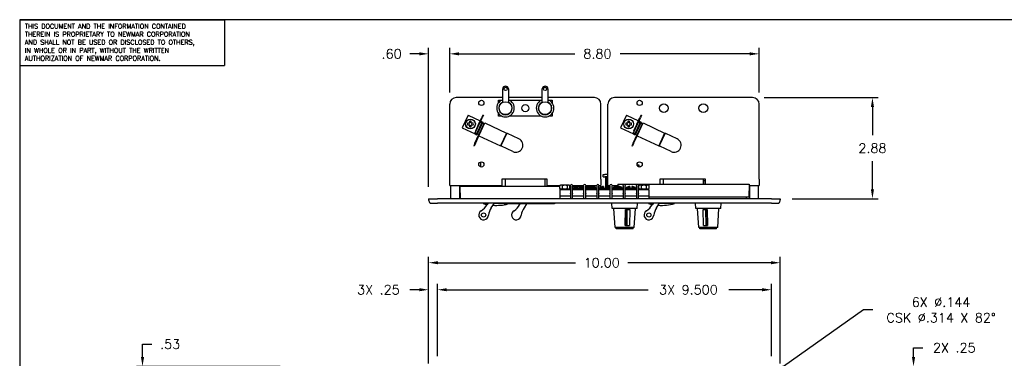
# Model space of a CAD drawing. Header units: inches. Extents: x 0 to 44.1, y 0 to 28.2.
# Tile 7 of 25: x 0 to 28, y 18.6 to 28.2. Entities that reach past the tile are written whole.
import ezdxf

# ---------------------------------------------------------------- set-up
doc = ezdxf.new("R2010")
doc.units = ezdxf.units.IN
doc.header["$LTSCALE"] = 0.5
doc.header["$MEASUREMENT"] = 0
doc.layers.add('AM_REFDIM', color=4, linetype='Continuous', lineweight=15)
doc.layers.add('AM_VIS', color=7, linetype='Continuous', lineweight=30)
doc.layers.add('annotate', color=82, linetype='Continuous')
doc.layers.add('FORMAT', color=112, linetype='Continuous')
doc.styles.get("Standard").update_dxf_attribs({"font": 'simplex.shx'})
doc.dimstyles.new('3PL NO CL', dxfattribs={"dimtxt": 0.1, "dimasz": 0.1, "dimexe": 0.0625, "dimexo": 0.125, "dimgap": 0.09, "dimtad": 0, "dimtih": 1, "dimtoh": 1, "dimdec": 3, "dimzin": 4, "dimdsep": 46, "dimtxsty": 'Standard', "dimcen": 0, "dimclrd": 256, "dimclre": 256, "dimclrt": 256, "dimadec": 0, "dimazin": 0, "dimtfac": 1, "dimtdec": 3, "dimtofl": 0, "dimtmove": 0, "dimatfit": 3, "dimfxl": 1, "dimtolj": 1, "dimtzin": 0, "dimarcsym": 0})
doc.dimstyles.new('3PL NO CL$0', dxfattribs={"dimtxt": 0.1, "dimasz": 0.1, "dimexe": 0.0625, "dimexo": 0.125, "dimgap": 0.09, "dimtad": 0, "dimtih": 1, "dimtoh": 1, "dimdec": 3, "dimzin": 4, "dimdsep": 46, "dimtxsty": 'Standard', "dimcen": 0, "dimclrd": 256, "dimclre": 256, "dimclrt": 256, "dimadec": 0, "dimazin": 0, "dimtfac": 1, "dimtdec": 3, "dimtofl": 0, "dimtmove": 0, "dimatfit": 3, "dimfxl": 1, "dimtolj": 1, "dimtzin": 0, "dimarcsym": 0})

# ---------------------------------------------------------------- blocks, each defined once
blk = doc.blocks.new('ND')
for p, q in [((0, 0), (0, -0.487)), ((0, 0), (2.185, 0)), ((2.185, 0), (2.185, -0.487)), ((0, -0.487), (2.185, -0.487))]:
    blk.add_line(p, q)
for s, p in [('THIS DOCUMENT AND THE INFORMATION CONTAINED', (0.055, -0.095)), ('THEREIN IS PROPRIETARY TO NEWMAR CORPORATION', (0.055, -0.18)), ('AND SHALL NOT BE USED OR DISCLOSED TO OTHERS,', (0.055, -0.266)), ('IN WHOLE OR IN PART, WITHOUT THE WRITTEN', (0.055, -0.352)), ('AUTHORIZATION OF NEWMAR CORPORATION.', (0.055, -0.437))]:
    blk.add_text(s, height=0.05).set_placement(p)
blk = doc.blocks.new('*D5')
at = {"layer": 'AM_REFDIM', "lineweight": -2}
for p, q in [((11.362, 20.511), (11.095, 20.511)), ((11.629, 18.412), (11.629, 20.678)), ((11.879, 18.623), (11.879, 20.678)), ((12.145, 20.511), (12.412, 20.511))]:
    blk.add_line(p, q, dxfattribs=at)
at = {"layer": 'AM_REFDIM'}
for points in [[(11.362, 20.556), (11.362, 20.467), (11.629, 20.511)], [(12.145, 20.556), (12.145, 20.467), (11.879, 20.511)]]:
    blk.add_solid(points, dxfattribs=at)
at = {"layer": 'Defpoints', "color": 0}
for p in [(11.629, 20.511), (11.879, 18.29), (11.629, 18.079)]:
    blk.add_point(p, dxfattribs=at)
at = {"layer": 'AM_REFDIM', "insert": (10.201, 20.511), "char_height": 0.2667, "attachment_point": 5}
blk.add_mtext('\\A1;3X .25', dxfattribs=at)
blk = doc.blocks.new('*D6')
at = {"layer": 'AM_REFDIM', "lineweight": -2}
for p, q in [((11.879, 18.62), (11.879, 20.678)), ((12.145, 20.511), (17.869, 20.511)), ((21.112, 20.511), (20.165, 20.511)), ((21.379, 18.62), (21.379, 20.678))]:
    blk.add_line(p, q, dxfattribs=at)
at = {"layer": 'AM_REFDIM'}
for points in [[(12.145, 20.556), (12.145, 20.467), (11.879, 20.511)], [(21.112, 20.556), (21.112, 20.467), (21.379, 20.511)]]:
    blk.add_solid(points, dxfattribs=at)
at = {"layer": 'Defpoints', "color": 0}
for p in [(21.379, 20.511), (11.879, 18.287), (21.379, 18.287)]:
    blk.add_point(p, dxfattribs=at)
at = {"layer": 'AM_REFDIM', "insert": (19.017, 20.511), "char_height": 0.26667, "attachment_point": 5}
blk.add_mtext('\\A1;3X 9.500', dxfattribs=at)
blk = doc.blocks.new('*D7')
at = {"layer": 'AM_REFDIM', "lineweight": -2}
for p, q in [((11.629, 18.412), (11.629, 21.446)), ((11.895, 21.279), (15.803, 21.279)), ((21.362, 21.279), (17.298, 21.279)), ((21.629, 18.412), (21.629, 21.446))]:
    blk.add_line(p, q, dxfattribs=at)
at = {"layer": 'AM_REFDIM'}
for points in [[(11.895, 21.324), (11.895, 21.235), (11.629, 21.279)], [(21.362, 21.324), (21.362, 21.235), (21.629, 21.279)]]:
    blk.add_solid(points, dxfattribs=at)
at = {"layer": 'Defpoints', "color": 0}
for p in [(21.629, 21.279), (11.629, 18.079), (21.629, 18.079)]:
    blk.add_point(p, dxfattribs=at)
at = {"layer": 'AM_REFDIM', "insert": (16.55, 21.279), "char_height": 0.2667, "attachment_point": 5}
blk.add_mtext('\\A1;10.00', dxfattribs=at)
blk = doc.blocks.new('*D8')
at = {"layer": 'AM_REFDIM', "lineweight": -2}
for p, q in [((25.418, 18.596), (25.418, 18.862)), ((25.418, 18.862), (25.684, 18.862)), ((21.712, 18.329), (25.584, 18.329)), ((21.767, 18.079), (25.584, 18.079)), ((25.418, 17.812), (25.418, 17.546))]:
    blk.add_line(p, q, dxfattribs=at)
at = {"layer": 'AM_REFDIM'}
for points in [[(25.373, 18.596), (25.462, 18.596), (25.418, 18.329)], [(25.373, 17.812), (25.462, 17.812), (25.418, 18.079)]]:
    blk.add_solid(points, dxfattribs=at)
at = {"layer": 'Defpoints', "color": 0}
for p in [(21.379, 18.329), (21.434, 18.079), (25.418, 18.079)]:
    blk.add_point(p, dxfattribs=at)
at = {"layer": 'AM_REFDIM', "insert": (26.578, 18.862), "char_height": 0.2667, "attachment_point": 5}
blk.add_mtext('\\A1;2X .25', dxfattribs=at)
blk = doc.blocks.new('*D1')
at = {"layer": 'AM_REFDIM', "lineweight": -2}
for p, q in [((12.229, 26.121), (12.229, 27.387)), ((12.495, 27.22), (15.783, 27.22)), ((20.762, 27.22), (17.075, 27.22)), ((21.029, 26.121), (21.029, 27.387))]:
    blk.add_line(p, q, dxfattribs=at)
at = {"layer": 'AM_REFDIM'}
for points in [[(12.495, 27.264), (12.495, 27.176), (12.229, 27.22)], [(20.762, 27.264), (20.762, 27.176), (21.029, 27.22)]]:
    blk.add_solid(points, dxfattribs=at)
at = {"layer": 'Defpoints', "color": 0}
for p in [(21.029, 27.22), (12.229, 25.788), (21.029, 25.788)]:
    blk.add_point(p, dxfattribs=at)
at = {"layer": 'AM_REFDIM', "insert": (16.429, 27.22), "char_height": 0.2667, "attachment_point": 5}
blk.add_mtext('\\A1;8.80', dxfattribs=at)
blk = doc.blocks.new('*D2')
at = {"layer": 'AM_REFDIM', "lineweight": -2}
for p, q in [((11.362, 27.22), (11.095, 27.22)), ((11.629, 23.434), (11.629, 27.387)), ((12.229, 26.121), (12.229, 27.387)), ((12.495, 27.22), (12.762, 27.22))]:
    blk.add_line(p, q, dxfattribs=at)
at = {"layer": 'AM_REFDIM'}
for points in [[(11.362, 27.264), (11.362, 27.176), (11.629, 27.22)], [(12.495, 27.264), (12.495, 27.176), (12.229, 27.22)]]:
    blk.add_solid(points, dxfattribs=at)
at = {"layer": 'Defpoints', "color": 0}
for p in [(11.629, 27.22), (12.229, 25.788), (11.629, 23.1)]:
    blk.add_point(p, dxfattribs=at)
at = {"layer": 'AM_REFDIM', "insert": (10.576, 27.22), "char_height": 0.2667, "attachment_point": 5}
blk.add_mtext('\\A1;.60', dxfattribs=at)
blk = doc.blocks.new('*D3')
at = {"layer": 'AM_REFDIM', "lineweight": -2}
for p, q in [((3.492, 18.596), (3.492, 18.964)), ((3.492, 18.964), (3.759, 18.964)), ((7.409, 18.329), (3.326, 18.329)), ((7.247, 17.797), (3.326, 17.797)), ((3.492, 17.53), (3.492, 17.263))]:
    blk.add_line(p, q, dxfattribs=at)
at = {"layer": 'AM_REFDIM'}
for points in [[(3.448, 18.596), (3.537, 18.596), (3.492, 18.329)], [(3.448, 17.53), (3.537, 17.53), (3.492, 17.797)]]:
    blk.add_solid(points, dxfattribs=at)
at = {"layer": 'Defpoints', "color": 0}
for p in [(7.743, 18.329), (3.492, 17.797), (7.581, 17.797)]:
    blk.add_point(p, dxfattribs=at)
at = {"layer": 'AM_REFDIM', "insert": (4.278, 18.964), "char_height": 0.2667, "attachment_point": 5}
blk.add_mtext('\\A1;.53', dxfattribs=at)
blk = doc.blocks.new('*D4')
at = {"layer": 'AM_REFDIM', "lineweight": -2}
for p, q in [((21.175, 25.975), (24.416, 25.975)), ((24.249, 25.709), (24.249, 24.911)), ((24.249, 23.367), (24.249, 24.164)), ((21.962, 23.1), (24.416, 23.1))]:
    blk.add_line(p, q, dxfattribs=at)
at = {"layer": 'AM_REFDIM'}
for points in [[(24.205, 25.709), (24.294, 25.709), (24.249, 25.975)], [(24.205, 23.367), (24.294, 23.367), (24.249, 23.1)]]:
    blk.add_solid(points, dxfattribs=at)
at = {"layer": 'Defpoints', "color": 0}
for p in [(20.841, 25.975), (24.249, 25.975), (21.629, 23.1)]:
    blk.add_point(p, dxfattribs=at)
at = {"layer": 'AM_REFDIM', "insert": (24.249, 24.538), "char_height": 0.2667, "attachment_point": 5}
blk.add_mtext('\\A1;2.88', dxfattribs=at)
blk = doc.blocks.new('*D13')
at = {"layer": 'AM_REFDIM', "lineweight": -2}
for p, q in [((23.993, 19.937), (21.724, 18.324)), ((24.26, 19.937), (23.993, 19.937))]:
    blk.add_line(p, q, dxfattribs=at)
at = {"layer": 'AM_REFDIM'}
blk.add_solid([(21.698, 18.361), (21.75, 18.288), (21.507, 18.17)], dxfattribs=at)
at = {"layer": 'Defpoints', "color": 0}
for p in [(21.251, 17.988), (21.507, 18.17)]:
    blk.add_point(p, dxfattribs=at)
at = {"layer": 'AM_REFDIM', "insert": (26.201, 19.937), "char_height": 0.26667, "attachment_point": 5}
blk.add_mtext('\\A1;6X %%C.144\\PCSK ∅.314 X 82%%D', dxfattribs=at)

msp = doc.modelspace()

# ---------------------------------------------------------------- linework, layer by layer
at = {"layer": 'AM_VIS', "color": 43}
for p, q in [((13.7357, 25.8449), (13.7357, 26.2203)), ((13.8957, 26.2203), (13.8957, 25.8449)), ((14.8607, 25.8449), (14.8607, 26.2203)), ((15.0207, 26.2203), (15.0207, 25.8449)), ((13.6157, 25.8253), (13.6157, 25.9018)), ((13.6157, 25.9018), (13.7099, 25.9018)), ((13.9215, 25.9018), (14.8349, 25.9018)), ((15.0465, 25.9018), (15.1407, 25.9018)), ((15.1407, 25.9018), (15.1407, 25.8253)), ((13.6157, 25.4488), (13.6157, 25.5253)), ((15.1407, 25.5253), (15.1407, 25.4488)), ((13.7099, 25.4488), (13.6157, 25.4488)), ((14.8349, 25.4488), (13.9215, 25.4488)), ((15.1407, 25.4488), (15.0465, 25.4488)), ((17.5993, 24.0543), (17.58, 24.0543)), ((17.58, 24.0203), (17.58, 24.0543)), ((17.5993, 24.0079), (17.5993, 24.0543)), ((17.6122, 24.0543), (17.5993, 24.0543)), ((17.6122, 24.0037), (17.6122, 24.0543)), ((16.5937, 23.7843), (16.6379, 23.7843)), ((16.5937, 23.7203), (16.5937, 23.7843)), ((16.5937, 23.7203), (16.6379, 23.7203)), ((16.7287, 23.7843), (16.6379, 23.7843)), ((16.6692, 23.7203), (16.6379, 23.7203)), ((16.6692, 23.5203), (16.6692, 23.7203)), ((16.6692, 23.7203), (16.6723, 23.7203)), ((16.6692, 23.4482), (16.6692, 23.5203)), ((16.6692, 23.5203), (16.7012, 23.5203)), ((16.7287, 23.7203), (16.6723, 23.7203)), ((16.7012, 23.5203), (16.7012, 23.7203)), ((16.7012, 23.4411), (16.7012, 23.5203)), ((19.5012, 23.6063), (19.4462, 23.6063)), ((19.4537, 23.5103), (19.4537, 23.6063)), ((15.3631, 23.3503), (15.3631, 23.1703)), ((15.6612, 23.3503), (15.3631, 23.3503)), ((15.6612, 23.4522), (15.6612, 23.4763)), ((15.6612, 23.4522), (15.6612, 23.2563)), ((15.6612, 23.2504), (15.6612, 23.2563)), ((15.6612, 23.2504), (15.6612, 23.1003)), ((15.7212, 23.4763), (15.7212, 23.4522)), ((15.7212, 23.2563), (15.7212, 23.4522)), ((16.0362, 23.3503), (15.7212, 23.3503)), ((15.7212, 23.2563), (15.7212, 23.2504)), ((15.7212, 23.1003), (15.7212, 23.2504)), ((15.7262, 23.3503), (15.7262, 23.3803)), ((16.0312, 23.3803), (15.7262, 23.3803)), ((15.7472, 23.4156), (15.8537, 23.4156)), ((15.7472, 23.4156), (15.7472, 23.3803)), ((15.8537, 23.4502), (15.8537, 23.4156)), ((15.8537, 23.4003), (15.8537, 23.4156)), ((15.8537, 23.4003), (15.9037, 23.4003)), ((15.9037, 23.4502), (15.9037, 23.4156)), ((15.9037, 23.4156), (16.0102, 23.4156)), ((15.9037, 23.4156), (15.9037, 23.4003)), ((16.0102, 23.4156), (16.0102, 23.3803)), ((16.0312, 23.3503), (16.0312, 23.3803)), ((16.0362, 23.4522), (16.0362, 23.4763)), ((16.0362, 23.4522), (16.0362, 23.2563)), ((16.0362, 23.2504), (16.0362, 23.2563)), ((16.0362, 23.2504), (16.0362, 23.1003)), ((16.0962, 23.4763), (16.0962, 23.4522)), ((16.0962, 23.2563), (16.0962, 23.4522)), ((16.4112, 23.3503), (16.0962, 23.3503)), ((16.0962, 23.2563), (16.0962, 23.2504)), ((16.0962, 23.1003), (16.0962, 23.2504)), ((16.1012, 23.3503), (16.1012, 23.3803)), ((16.4062, 23.3803), (16.1012, 23.3803)), ((16.1222, 23.4156), (16.2287, 23.4156)), ((16.1222, 23.4156), (16.1222, 23.3803)), ((16.2287, 23.4502), (16.2287, 23.4156)), ((16.2287, 23.4003), (16.2287, 23.4156)), ((16.2287, 23.4003), (16.2787, 23.4003)), ((16.2787, 23.4502), (16.2787, 23.4156)), ((16.2787, 23.4156), (16.3852, 23.4156)), ((16.2787, 23.4156), (16.2787, 23.4003)), ((16.3852, 23.4156), (16.3852, 23.3803)), ((16.4062, 23.3503), (16.4062, 23.3803)), ((16.4112, 23.4522), (16.4112, 23.4763)), ((16.4112, 23.4522), (16.4112, 23.2563)), ((16.4112, 23.2504), (16.4112, 23.2563)), ((16.4112, 23.2504), (16.4112, 23.1003)), ((16.4712, 23.4763), (16.4712, 23.4522)), ((16.4712, 23.2563), (16.4712, 23.4522)), ((16.7862, 23.3503), (16.4712, 23.3503)), ((16.4712, 23.2563), (16.4712, 23.2504)), ((16.4712, 23.1003), (16.4712, 23.2504)), ((16.4762, 23.3503), (16.4762, 23.3803)), ((16.7812, 23.3803), (16.4762, 23.3803)), ((16.4972, 23.4156), (16.6037, 23.4156)), ((16.4972, 23.4156), (16.4972, 23.3803)), ((16.6037, 23.4502), (16.6037, 23.4156)), ((16.6037, 23.4003), (16.6037, 23.4156)), ((16.6037, 23.4003), (16.6537, 23.4003)), ((16.6537, 23.4502), (16.6537, 23.4156)), ((16.6537, 23.4156), (16.7602, 23.4156)), ((16.6537, 23.4156), (16.6537, 23.4003)), ((16.7602, 23.4156), (16.7602, 23.3803)), ((16.7812, 23.3503), (16.7812, 23.3803)), ((16.7862, 23.4522), (16.7862, 23.4763)), ((16.7862, 23.4522), (16.7862, 23.2563)), ((16.7862, 23.2504), (16.7862, 23.2563)), ((16.7862, 23.2504), (16.7862, 23.1003)), ((16.8462, 23.4763), (16.8462, 23.4522)), ((16.8462, 23.2563), (16.8462, 23.4522)), ((17.1612, 23.3503), (16.8462, 23.3503)), ((16.8462, 23.2563), (16.8462, 23.2504)), ((16.8462, 23.1003), (16.8462, 23.2504)), ((16.8512, 23.3503), (16.8512, 23.3803)), ((17.1562, 23.3803), (16.8512, 23.3803)), ((16.8722, 23.4156), (16.9787, 23.4156)), ((16.8722, 23.4156), (16.8722, 23.3803)), ((16.9787, 23.4502), (16.9787, 23.4156)), ((16.9787, 23.4003), (16.9787, 23.4156)), ((16.9787, 23.4003), (17.0287, 23.4003)), ((17.0287, 23.4502), (17.0287, 23.4156)), ((17.0287, 23.4156), (17.1352, 23.4156)), ((17.0287, 23.4156), (17.0287, 23.4003)), ((17.1352, 23.4156), (17.1352, 23.3803)), ((17.1562, 23.3503), (17.1562, 23.3803)), ((17.1612, 23.4522), (17.1612, 23.4763)), ((17.1612, 23.4522), (17.1612, 23.2563)), ((17.1612, 23.2504), (17.1612, 23.2563)), ((17.1612, 23.2504), (17.1612, 23.1003)), ((17.2212, 23.4763), (17.2212, 23.4522)), ((17.2212, 23.2563), (17.2212, 23.4522)), ((17.5362, 23.3503), (17.2212, 23.3503)), ((17.2212, 23.2563), (17.2212, 23.2504)), ((17.2212, 23.1003), (17.2212, 23.2504)), ((17.2262, 23.3503), (17.2262, 23.3803)), ((17.5312, 23.3803), (17.2262, 23.3803)), ((17.2472, 23.4156), (17.3537, 23.4156)), ((17.2472, 23.4156), (17.2472, 23.3803)), ((17.3537, 23.4502), (17.3537, 23.4156)), ((17.3537, 23.4003), (17.3537, 23.4156)), ((17.3537, 23.4003), (17.4037, 23.4003)), ((17.4037, 23.4502), (17.4037, 23.4156)), ((17.4037, 23.4156), (17.5102, 23.4156)), ((17.4037, 23.4156), (17.4037, 23.4003)), ((17.5102, 23.4156), (17.5102, 23.3803)), ((17.5312, 23.3503), (17.5312, 23.3803)), ((17.5362, 23.4522), (17.5362, 23.4763)), ((17.5362, 23.4522), (17.5362, 23.2563)), ((17.5362, 23.2504), (17.5362, 23.2563)), ((17.5362, 23.2504), (17.5362, 23.1003)), ((17.5962, 23.4763), (17.5962, 23.4522)), ((17.5962, 23.2563), (17.5962, 23.4522)), ((17.8943, 23.3503), (17.5962, 23.3503)), ((17.5962, 23.2563), (17.5962, 23.2504)), ((17.5962, 23.1003), (17.5962, 23.2504)), ((17.8943, 23.3503), (17.8943, 23.1703)), ((15.3631, 23.1703), (15.3631, 23.1003)), ((15.6612, 23.1703), (15.3631, 23.1703)), ((16.0362, 23.1703), (15.7212, 23.1703)), ((16.4112, 23.1703), (16.0962, 23.1703)), ((16.7862, 23.1703), (16.4712, 23.1703)), ((17.1612, 23.1703), (16.8462, 23.1703)), ((17.5362, 23.1703), (17.2212, 23.1703)), ((17.8943, 23.1703), (17.5962, 23.1703)), ((17.8943, 23.1703), (17.8943, 23.1003))]:
    msp.add_line(p, q, dxfattribs=at)
at = {"layer": 'AM_VIS', "color": 52}
for p, q in [((12.2287, 23.6553), (12.2287, 25.7878)), ((13.7357, 25.9753), (12.4162, 25.9753)), ((14.8607, 25.9753), (13.8957, 25.9753)), ((16.3412, 25.9753), (15.0207, 25.9753)), ((16.5287, 23.6553), (16.5287, 25.7878)), ((16.7287, 23.6553), (16.7287, 25.7878)), ((20.8412, 25.9753), (16.9162, 25.9753)), ((21.0287, 23.6553), (21.0287, 25.7878)), ((12.2287, 23.4753), (12.2287, 23.6553)), ((13.7062, 23.6553), (13.7062, 23.4753)), ((15.0012, 23.6553), (13.7062, 23.6553)), ((15.0012, 23.4753), (15.0012, 23.6553)), ((16.5287, 23.6553), (16.5287, 23.4753)), ((16.7287, 23.4753), (16.7287, 23.6553)), ((18.2062, 23.6553), (18.2062, 23.5103)), ((19.5012, 23.6553), (18.2062, 23.6553)), ((19.5012, 23.5103), (19.5012, 23.6553)), ((21.0287, 23.6553), (21.0287, 23.4753)), ((12.2287, 23.4753), (13.7062, 23.4753)), ((15.0012, 23.4753), (15.3594, 23.4753)), ((15.3687, 23.3823), (15.6387, 23.3823)), ((15.3687, 23.3503), (15.3687, 23.3823)), ((15.6387, 23.3503), (15.6387, 23.3823)), ((15.6479, 23.4753), (15.6612, 23.4753)), ((15.7212, 23.4753), (16.0362, 23.4753)), ((16.0962, 23.4753), (16.4112, 23.4753)), ((16.4712, 23.4753), (16.5287, 23.4753)), ((16.7287, 23.4753), (16.7862, 23.4753)), ((16.8462, 23.4753), (17.0149, 23.4753)), ((17.6187, 23.3823), (17.8887, 23.3823)), ((17.6187, 23.3503), (17.6187, 23.3823)), ((17.8887, 23.3503), (17.8887, 23.3823)), ((20.7425, 23.4753), (21.0287, 23.4753))]:
    msp.add_line(p, q, dxfattribs=at)
at = {"layer": 'AM_VIS', "color": 113}
for p, q in [((13.1712, 25.4793), (13.1374, 25.4068)), ((13.1712, 25.4793), (13.1857, 25.4725)), ((17.6712, 25.4793), (17.6374, 25.4068)), ((17.6712, 25.4793), (17.6857, 25.4725)), ((12.7562, 25.4742), (12.5871, 25.1117)), ((12.7562, 25.4742), (13.0952, 25.3161)), ((12.9548, 24.9772), (13.0868, 25.2604)), ((13.0512, 25.2219), (12.9578, 25.0216)), ((13.1504, 25.2904), (12.9814, 24.9278)), ((13.1731, 25.2798), (13.004, 24.9173)), ((13.0512, 25.2219), (13.1374, 25.4068)), ((13.0512, 25.2219), (13.0657, 25.2151)), ((13.2082, 25.2486), (13.0581, 24.9267)), ((13.0664, 24.9066), (13.2284, 25.254)), ((13.0868, 25.2604), (13.1519, 25.4)), ((13.0955, 25.279), (13.1363, 25.26)), ((13.1097, 25.3094), (13.1232, 25.303)), ((13.1232, 25.303), (13.1504, 25.2904)), ((13.1504, 25.2904), (13.1731, 25.2798)), ((13.1857, 25.4725), (13.1519, 25.4)), ((13.1589, 25.2494), (13.1997, 25.2304)), ((13.2082, 25.2486), (13.2227, 25.2419)), ((13.2284, 25.254), (13.8401, 24.9687)), ((17.2562, 25.4742), (17.0871, 25.1117)), ((17.2562, 25.4742), (17.5952, 25.3161)), ((17.4548, 24.9772), (17.5868, 25.2604)), ((17.5512, 25.2219), (17.4578, 25.0216)), ((17.6504, 25.2904), (17.4814, 24.9278)), ((17.6731, 25.2798), (17.504, 24.9173)), ((17.5512, 25.2219), (17.6374, 25.4068)), ((17.5512, 25.2219), (17.5657, 25.2151)), ((17.7082, 25.2486), (17.5581, 24.9267)), ((17.5664, 24.9066), (17.7284, 25.254)), ((17.5868, 25.2604), (17.6519, 25.4)), ((17.5955, 25.279), (17.6363, 25.26)), ((17.6097, 25.3094), (17.6232, 25.303)), ((17.6232, 25.303), (17.6504, 25.2904)), ((17.6504, 25.2904), (17.6731, 25.2798)), ((17.6857, 25.4725), (17.6519, 25.4)), ((17.6589, 25.2494), (17.6997, 25.2304)), ((17.7082, 25.2486), (17.7227, 25.2419)), ((17.7284, 25.254), (18.3401, 24.9687)), ((12.5871, 25.1117), (12.9542, 24.9405)), ((12.9434, 24.6807), (13.0581, 24.9267)), ((12.9542, 24.9405), (12.9814, 24.9278)), ((12.9548, 24.9772), (12.9955, 24.9582)), ((12.9578, 25.0216), (12.9723, 25.0148)), ((12.9814, 24.9278), (13.004, 24.9173)), ((13.0182, 24.9476), (13.059, 24.9286)), ((13.0581, 24.9267), (13.0726, 24.9199)), ((13.8401, 24.9687), (13.6711, 24.6062)), ((17.0871, 25.1117), (17.4542, 24.9405)), ((17.4434, 24.6807), (17.5581, 24.9267)), ((17.4542, 24.9405), (17.4814, 24.9278)), ((17.4548, 24.9772), (17.4955, 24.9582)), ((17.4578, 25.0216), (17.4723, 25.0148)), ((17.4814, 24.9278), (17.504, 24.9173)), ((17.5182, 24.9476), (17.559, 24.9286)), ((17.5581, 24.9267), (17.5726, 24.9199)), ((18.3401, 24.9687), (18.1711, 24.6062)), ((12.9434, 24.6807), (12.9096, 24.6082)), ((12.9579, 24.674), (12.9241, 24.6015)), ((12.9579, 24.674), (13.0664, 24.9066)), ((13.0593, 24.8915), (13.6711, 24.6062)), ((17.4434, 24.6807), (17.4096, 24.6082)), ((17.4579, 24.674), (17.4241, 24.6015)), ((17.4579, 24.674), (17.5664, 24.9066)), ((17.5593, 24.8915), (18.1711, 24.6062)), ((12.9096, 24.6082), (12.9241, 24.6015)), ((17.4096, 24.6082), (17.4241, 24.6015))]:
    msp.add_line(p, q, dxfattribs=at)
at = {"layer": 'AM_VIS', "color": 161}
for p, q in [((12.7821, 25.2484), (12.7354, 25.2484)), ((12.7354, 25.2023), (12.7821, 25.2023)), ((12.7936, 25.3066), (12.7936, 25.2599)), ((12.8397, 25.2599), (12.8397, 25.3066)), ((12.898, 25.2484), (12.8512, 25.2484)), ((12.8512, 25.2023), (12.898, 25.2023)), ((17.2821, 25.2484), (17.2354, 25.2484)), ((17.2354, 25.2023), (17.2821, 25.2023)), ((17.2936, 25.3066), (17.2936, 25.2599)), ((17.3397, 25.2599), (17.3397, 25.3066)), ((17.398, 25.2484), (17.3512, 25.2484)), ((17.3512, 25.2023), (17.398, 25.2023)), ((12.7936, 25.1907), (12.7936, 25.144)), ((12.8397, 25.144), (12.8397, 25.1907)), ((17.2936, 25.1907), (17.2936, 25.144)), ((17.3397, 25.144), (17.3397, 25.1907)), ((15.8037, 23.4659), (15.8037, 23.4603)), ((15.8037, 23.4659), (15.9742, 23.4659)), ((15.9742, 23.4603), (15.9742, 23.4659)), ((15.9742, 23.4659), (16.0362, 23.4659)), ((16.0962, 23.4659), (16.1332, 23.4659)), ((16.1332, 23.4659), (16.2537, 23.4659)), ((16.1332, 23.4659), (16.1332, 23.4603)), ((20.739, 23.3759), (20.7537, 23.3759)), ((20.7537, 23.4659), (20.7421, 23.4659))]:
    msp.add_line(p, q, dxfattribs=at)
at = {"layer": 'AM_VIS', "color": 222}
for p, q in [((13.8451, 24.9444), (13.693, 24.6181)), ((13.8451, 24.9444), (13.8317, 24.9506)), ((14.1934, 24.804), (13.8717, 24.954)), ((18.3451, 24.9444), (18.193, 24.6181)), ((18.3451, 24.9444), (18.3317, 24.9506)), ((18.6934, 24.804), (18.3717, 24.954)), ((13.693, 24.6181), (13.6795, 24.6243)), ((14.0244, 24.4415), (13.7026, 24.5915)), ((18.193, 24.6181), (18.1795, 24.6243)), ((18.5244, 24.4415), (18.2026, 24.5915))]:
    msp.add_line(p, q, dxfattribs=at)
at = {"layer": 'AM_VIS', "color": 31}
for p, q in [((13.1102, 24.0042), (13.1102, 24.1464)), ((13.766, 22.9503), (13.766, 22.9753)), ((15.2035, 22.9753), (15.2035, 22.9503)), ((15.2035, 22.9503), (13.766, 22.9503)), ((14.2169, 22.9223), (14.2349, 22.9503)), ((14.4134, 22.9503), (14.343, 22.841))]:
    msp.add_line(p, q, dxfattribs=at)
at = {"layer": 'AM_VIS', "color": 80}
for p, q in [((13.8112, 23.4603), (13.8112, 23.6553)), ((14.9462, 23.4603), (14.9462, 23.6553)), ((12.5137, 23.4603), (15.3593, 23.4603)), ((12.5137, 23.4603), (12.5262, 23.1003)), ((13.0727, 23.4603), (13.0727, 23.4753)), ((13.1847, 23.4603), (13.1847, 23.4753)), ((15.648, 23.4603), (15.6612, 23.4603)), ((15.7212, 23.4603), (16.0362, 23.4603)), ((16.0962, 23.4603), (16.2437, 23.4603)), ((16.2437, 23.4603), (16.2416, 23.4003))]:
    msp.add_line(p, q, dxfattribs=at)
at = {"layer": 'AM_VIS', "color": 140}
for p, q in [((18.3112, 23.5103), (18.3112, 23.6553)), ((19.4462, 23.5103), (19.4462, 23.6553)), ((17.0137, 23.5103), (20.7437, 23.5103)), ((17.0137, 23.5103), (17.0175, 23.4003)), ((20.7437, 23.5103), (20.7311, 23.1503)), ((17.8943, 23.1503), (20.7311, 23.1503)), ((20.6612, 23.1503), (20.6612, 23.1003))]:
    msp.add_line(p, q, dxfattribs=at)
at = {"layer": 'AM_VIS', "color": 42}
for p, q in [((12.2537, 23.4753), (12.2537, 23.1003)), ((12.5037, 23.4753), (12.5037, 23.1003)), ((16.2537, 23.4753), (16.2537, 23.4003)), ((16.5037, 23.4753), (16.5037, 23.4193)), ((16.7537, 23.4753), (16.7537, 23.4193)), ((17.0037, 23.4753), (17.0037, 23.4003)), ((20.7537, 23.4753), (20.7537, 23.1003)), ((21.0037, 23.4753), (21.0037, 23.1003))]:
    msp.add_line(p, q, dxfattribs=at)
at = {"layer": 'AM_VIS', "color": 53}
for p, q in [((15.3787, 23.4823), (15.3593, 23.4753)), ((15.3593, 23.3893), (15.3593, 23.4753)), ((15.3787, 23.3823), (15.3593, 23.3893)), ((15.3954, 23.4823), (15.3787, 23.4823)), ((15.5037, 23.4823), (15.3954, 23.4823)), ((15.4315, 23.3893), (15.4315, 23.4753)), ((15.6119, 23.4823), (15.5037, 23.4823)), ((15.5758, 23.3893), (15.5758, 23.4753)), ((15.6287, 23.4823), (15.6119, 23.4823)), ((15.6287, 23.4823), (15.648, 23.4753)), ((15.6287, 23.3823), (15.648, 23.3893)), ((15.648, 23.3893), (15.648, 23.4753)), ((17.6287, 23.4823), (17.6093, 23.4753)), ((17.6093, 23.3893), (17.6093, 23.4753)), ((17.6287, 23.3823), (17.6093, 23.3893)), ((17.6454, 23.4823), (17.6287, 23.4823)), ((17.7537, 23.4823), (17.6454, 23.4823)), ((17.6815, 23.3893), (17.6815, 23.4753)), ((17.8619, 23.4823), (17.7537, 23.4823)), ((17.8258, 23.3893), (17.8258, 23.4753)), ((17.8787, 23.4823), (17.8619, 23.4823)), ((17.8787, 23.4823), (17.898, 23.4753)), ((17.8787, 23.3823), (17.898, 23.3893)), ((17.898, 23.3893), (17.898, 23.4753))]:
    msp.add_line(p, q, dxfattribs=at)
at = {"layer": 'AM_VIS', "color": 132}
for p, q in [((15.8974, 23.4659), (15.8974, 23.4753)), ((16.2099, 23.4659), (16.2099, 23.4753)), ((20.7537, 23.2403), (20.7342, 23.2403)), ((20.7537, 23.2692), (20.7353, 23.2692)), ((20.7537, 23.3603), (20.7384, 23.3603))]:
    msp.add_line(p, q, dxfattribs=at)
at = {"layer": 'AM_VIS', "color": 203}
for p, q in [((11.6287, 23.1003), (11.8787, 23.1003)), ((11.6287, 23.1003), (11.6287, 23.0691)), ((11.671, 22.9753), (11.8787, 22.9753)), ((21.3787, 23.1003), (11.8787, 23.1003)), ((21.3787, 22.9753), (11.8787, 22.9753)), ((21.3787, 23.1003), (21.6287, 23.1003)), ((21.3787, 22.9753), (21.5864, 22.9753)), ((21.6287, 23.1003), (21.6287, 23.0691))]:
    msp.add_line(p, q, dxfattribs=at)
at = {"layer": 'AM_VIS', "color": 150}
for p, q in [((13.1837, 22.9603), (13.1837, 22.9753)), ((13.3098, 22.9603), (13.1837, 22.9603)), ((13.766, 22.9603), (13.4883, 22.9603)), ((17.8837, 22.9603), (17.8837, 22.9753)), ((18.0098, 22.9603), (17.8837, 22.9603)), ((18.6237, 22.9603), (18.1883, 22.9603)), ((18.6237, 22.9603), (18.6237, 22.9753))]:
    msp.add_line(p, q, dxfattribs=at)
at = {"layer": 'AM_VIS', "color": 133}
for p, q in [((13.3195, 22.9753), (13.2853, 22.9223)), ((13.4114, 22.841), (13.498, 22.9753)), ((18.0195, 22.9753), (17.9853, 22.9223)), ((18.1114, 22.841), (18.198, 22.9753))]:
    msp.add_line(p, q, dxfattribs=at)
at = {"layer": 'AM_VIS', "color": 181}
for p, q in [((16.8484, 22.8253), (16.8387, 22.9753)), ((17.559, 22.8253), (17.5687, 22.9753)), ((19.2234, 22.8253), (19.2137, 22.9753)), ((19.934, 22.8253), (19.9437, 22.9753)), ((17.559, 22.8253), (16.8484, 22.8253)), ((16.9337, 22.2853), (16.8987, 22.8253)), ((17.2213, 22.3403), (17.2298, 22.7953)), ((17.2311, 22.7953), (17.2226, 22.3403)), ((17.2298, 22.7953), (17.2311, 22.7953)), ((17.2791, 22.7953), (17.2311, 22.7953)), ((17.2706, 22.3403), (17.2791, 22.7953)), ((17.2791, 22.7953), (17.3462, 22.7953)), ((17.3462, 22.7953), (17.3378, 22.3403)), ((17.4737, 22.2853), (17.5087, 22.8253)), ((19.934, 22.8253), (19.2234, 22.8253)), ((19.3087, 22.2853), (19.2737, 22.8253)), ((19.4446, 22.3403), (19.4361, 22.7953)), ((19.4361, 22.7953), (19.5033, 22.7953)), ((19.5033, 22.7953), (19.5117, 22.3403)), ((19.5513, 22.7953), (19.5033, 22.7953)), ((19.5513, 22.7953), (19.5526, 22.7953)), ((19.5597, 22.3403), (19.5513, 22.7953)), ((19.5526, 22.7953), (19.5611, 22.3403)), ((19.8487, 22.2853), (19.8837, 22.8253)), ((17.4737, 22.2853), (16.9337, 22.2853)), ((16.9662, 22.2403), (16.9662, 22.2853)), ((17.4412, 22.2403), (16.9662, 22.2403)), ((17.2226, 22.3403), (17.2213, 22.3403)), ((17.2226, 22.3403), (17.2706, 22.3403)), ((17.2706, 22.3403), (17.3378, 22.3403)), ((17.4412, 22.2403), (17.4412, 22.2853)), ((19.8487, 22.2853), (19.3087, 22.2853)), ((19.3412, 22.2403), (19.3412, 22.2853)), ((19.8162, 22.2403), (19.3412, 22.2403)), ((19.4446, 22.3403), (19.5117, 22.3403)), ((19.5117, 22.3403), (19.5597, 22.3403)), ((19.5611, 22.3403), (19.5597, 22.3403)), ((19.8162, 22.2403), (19.8162, 22.2853))]:
    msp.add_line(p, q, dxfattribs=at)
at = {"layer": 'AM_VIS', "color": 43}
for centre, radius in [((13.8157, 26.2203), 0.0475), ((14.9407, 26.2203), 0.0475), ((13.8157, 25.6753), 0.1835), ((14.3782, 25.6753), 0.1), ((14.9407, 25.6753), 0.1835)]:
    msp.add_circle(centre, radius, dxfattribs=at)
at = {"layer": 'AM_VIS', "color": 52}
for centre, radius in [((13.1287, 25.8253), 0.0735), ((17.6287, 25.8253), 0.0735), ((18.3157, 25.6753), 0.125), ((19.4407, 25.6753), 0.125), ((13.1287, 24.0753), 0.0735), ((17.6287, 24.0753), 0.0735)]:
    msp.add_circle(centre, radius, dxfattribs=at)
at = {"layer": 'AM_VIS', "color": 161}
for centre, radius in [((12.8167, 25.2253), 0.141), ((12.8167, 25.2253), 0.135), ((17.3167, 25.2253), 0.141), ((17.3167, 25.2253), 0.135)]:
    msp.add_circle(centre, radius, dxfattribs=at)
at = {"layer": 'AM_VIS', "color": 133}
for centre in [(13.1912, 22.6378), (17.8912, 22.6378)]:
    msp.add_circle(centre, 0.06, dxfattribs=at)
at = {"layer": 'AM_VIS', "color": 43}
for centre, radius, start, end in [((13.8157, 26.2203), 0.08, 0, 180), ((14.9407, 26.2203), 0.08, 0, 180), ((13.8157, 25.6753), 0.25, 108.66292, 71.33708), ((13.8157, 25.6753), 0.1875, 115.2562, 64.7438), ((14.9407, 25.6753), 0.25, 108.66292, 71.33708), ((14.9407, 25.6753), 0.1875, 115.2562, 64.7438), ((15.6912, 23.4763), 0.03, 0, 180), ((15.878, 23.1943), 0.257, 95.42091, 120.58342), ((15.8794, 23.1943), 0.257, 59.41658, 84.57909), ((16.0662, 23.4763), 0.03, 0, 180), ((16.253, 23.1943), 0.257, 95.42091, 120.58342), ((16.2544, 23.1943), 0.257, 59.41658, 84.57909), ((16.4412, 23.4763), 0.03, 0, 180), ((16.628, 23.1943), 0.257, 95.42091, 120.58342), ((16.6294, 23.1943), 0.257, 59.41658, 84.57909), ((16.8162, 23.4763), 0.03, 0, 180), ((17.003, 23.1943), 0.257, 95.42091, 120.58342), ((17.0044, 23.1943), 0.257, 59.41658, 84.57909), ((17.1912, 23.4763), 0.03, 0, 180), ((17.378, 23.1943), 0.257, 95.42091, 120.58342), ((17.3794, 23.1943), 0.257, 59.41658, 84.57909), ((17.5662, 23.4763), 0.03, 0, 180)]:
    msp.add_arc(centre, radius, start, end, dxfattribs=at)
at = {"layer": 'AM_VIS', "color": 52}
for centre, start, end in [((12.4162, 25.7878), 90, 180), ((16.3412, 25.7878), 0, 90), ((16.9162, 25.7878), 90, 180), ((20.8412, 25.7878), 0, 90)]:
    msp.add_arc(centre, 0.1875, start, end, dxfattribs=at)
at = {"layer": 'AM_VIS', "color": 161}
for centre, radius, start, end in [((12.8167, 25.2253), 0.0845, 164.17338, 195.82662), ((12.7821, 25.2599), 0.0115, 270, 360), ((12.7821, 25.1907), 0.0115, 360, 90), ((12.8167, 25.2253), 0.0845, 74.17338, 105.82662), ((12.8512, 25.2599), 0.0115, 180, 270), ((12.8512, 25.1907), 0.0115, 90, 180), ((12.8167, 25.2253), 0.0845, 344.17338, 15.82662), ((17.3167, 25.2253), 0.0845, 164.17338, 195.82662), ((17.2821, 25.2599), 0.0115, 270, 360), ((17.2821, 25.1907), 0.0115, 360, 90), ((17.3167, 25.2253), 0.0845, 74.17338, 105.82662), ((17.3512, 25.2599), 0.0115, 180, 270), ((17.3512, 25.1907), 0.0115, 90, 180), ((17.3167, 25.2253), 0.0845, 344.17338, 15.82662), ((12.8167, 25.2253), 0.0845, 254.17338, 285.82662), ((17.3167, 25.2253), 0.0845, 254.17338, 285.82662)]:
    msp.add_arc(centre, radius, start, end, dxfattribs=at)
at = {"layer": 'AM_VIS', "color": 222}
for centre, radius, start, end in [((13.8632, 24.9359), 0.02, 65, 155), ((18.3632, 24.9359), 0.02, 65, 155), ((14.1089, 24.6227), 0.2, 245, 65), ((18.6089, 24.6227), 0.2, 245, 65), ((13.7111, 24.6096), 0.02, 155, 245), ((18.2111, 24.6096), 0.02, 155, 245)]:
    msp.add_arc(centre, radius, start, end, dxfattribs=at)
at = {"layer": 'AM_VIS', "color": 203}
for centre, start, end in [((11.7537, 23.0691), 180, 228.59038), ((21.5037, 23.0691), 311.40962, 360)]:
    msp.add_arc(centre, 0.125, start, end, dxfattribs=at)
at = {"layer": 'AM_VIS', "color": 150}
for centre, start, end in [((13.5537, 24.3043), 254.6079, 259.23915), ((18.2537, 24.3043), 254.6079, 259.23915), ((18.2537, 24.3043), 266.07169, 285.3921), ((13.5537, 24.3043), 266.07169, 283.75879)]:
    msp.add_arc(centre, 1.394, start, end, dxfattribs=at)
at = {"layer": 'AM_VIS', "color": 133}
for centre, radius, start, end in [((13.1912, 22.6378), 0.1375, 117.60079, 356.78666), ((12.8008, 23.2347), 0.5765, 304.51734, 327.19373), ((13.896, 22.5287), 0.5765, 147.19373, 169.87012), ((17.8912, 22.6378), 0.1375, 117.60079, 356.78666), ((17.5008, 23.2347), 0.5765, 304.51734, 327.19373), ((18.596, 22.5287), 0.5765, 147.19373, 169.87012)]:
    msp.add_arc(centre, radius, start, end, dxfattribs=at)
at = {"layer": 'AM_VIS', "color": 31}
for centre, radius, start, end in [((14.1227, 22.6378), 0.1375, 117.60079, 356.78666), ((13.7324, 23.2347), 0.5765, 304.51734, 327.19373), ((14.8275, 22.5287), 0.5765, 147.19373, 169.87012)]:
    msp.add_arc(centre, radius, start, end, dxfattribs=at)
at = {"layer": 'AM_VIS', "color": 53}
for points, weights in [([(15.3954, 23.4823), (15.3787, 23.4823), (15.3593, 23.4753)], [1, 1.0379548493, 1]), ([(15.3593, 23.3893), (15.3787, 23.3823), (15.3954, 23.3823)], [1, 1.0379548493, 1]), ([(15.4315, 23.4753), (15.4122, 23.4823), (15.3954, 23.4823)], [1, 1.03795484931, 1]), ([(15.3954, 23.3823), (15.4122, 23.3823), (15.4315, 23.3893)], [1, 1.0379548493, 1]), ([(15.5037, 23.4823), (15.4702, 23.4823), (15.4315, 23.4753)], [1, 1.0379548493, 1]), ([(15.4315, 23.3893), (15.4702, 23.3823), (15.5037, 23.3823)], [1, 1.0379548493, 1]), ([(15.5758, 23.4753), (15.5372, 23.4823), (15.5037, 23.4823)], [1, 1.0379548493, 1]), ([(15.5037, 23.3823), (15.5372, 23.3823), (15.5758, 23.3893)], [1, 1.0379548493, 1]), ([(15.6119, 23.4823), (15.5952, 23.4823), (15.5758, 23.4753)], [1, 1.0379548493, 1]), ([(15.5758, 23.3893), (15.5952, 23.3823), (15.6119, 23.3823)], [1, 1.0379548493, 1]), ([(15.648, 23.4753), (15.6287, 23.4823), (15.6119, 23.4823)], [1, 1.0379548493, 1]), ([(15.6119, 23.3823), (15.6287, 23.3823), (15.648, 23.3893)], [1, 1.0379548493, 1]), ([(17.6454, 23.4823), (17.6287, 23.4823), (17.6093, 23.4753)], [1, 1.0379548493, 1]), ([(17.6093, 23.3893), (17.6287, 23.3823), (17.6454, 23.3823)], [1, 1.0379548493, 1]), ([(17.6815, 23.4753), (17.6622, 23.4823), (17.6454, 23.4823)], [1, 1.03795484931, 1]), ([(17.6454, 23.3823), (17.6622, 23.3823), (17.6815, 23.3893)], [1, 1.0379548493, 1]), ([(17.7537, 23.4823), (17.7202, 23.4823), (17.6815, 23.4753)], [1, 1.0379548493, 1]), ([(17.6815, 23.3893), (17.7202, 23.3823), (17.7537, 23.3823)], [1, 1.0379548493, 1]), ([(17.8258, 23.4753), (17.7872, 23.4823), (17.7537, 23.4823)], [1, 1.0379548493, 1]), ([(17.7537, 23.3823), (17.7872, 23.3823), (17.8258, 23.3893)], [1, 1.0379548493, 1]), ([(17.8619, 23.4823), (17.8452, 23.4823), (17.8258, 23.4753)], [1, 1.0379548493, 1]), ([(17.8258, 23.3893), (17.8452, 23.3823), (17.8619, 23.3823)], [1, 1.0379548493, 1]), ([(17.898, 23.4753), (17.8787, 23.4823), (17.8619, 23.4823)], [1, 1.0379548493, 1]), ([(17.8619, 23.3823), (17.8787, 23.3823), (17.898, 23.3893)], [1, 1.0379548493, 1])]:
    msp.add_rational_spline(points, weights, degree=2, dxfattribs=at)
at = {"layer": 'FORMAT'}
for p, q in [((0, 28.1909), (0, 0.44)), ((44.1407, 28.1909), (0, 28.1909))]:
    msp.add_line(p, q, dxfattribs=at)

# ---------------------------------------------------------------- block references
at = {"layer": 'annotate', "xscale": 2.666666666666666, "yscale": 2.666666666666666, "zscale": 2.666666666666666}
msp.add_blockref('ND', (0, 28.1909), dxfattribs=at)

# ---------------------------------------------------------------- dimensions: what is measured, and where the dimension line sits
at = {"layer": 'AM_REFDIM'}
dim = msp.add_linear_dim(base=(11.6287, 27.22), p1=(12.2287, 25.7878), p2=(11.6287, 23.1003), dimstyle='3PL NO CL$0', override={"dimscale": 2.666667, "dimdec": 2, "dimlfac": 1}, dxfattribs=at)
dim.commit()
dim.dimension.update_dxf_attribs({"geometry": '*D2', "text_midpoint": (10.576, 27.22)})
for base, p1, p2, picture, middle in [((21.0287, 27.22), (12.2287, 25.7878), (21.0287, 25.7878), '*D1', (16.4291, 27.22)), ((21.6287, 21.2794), (11.6287, 18.079), (21.6287, 18.079), '*D7', (16.5505, 21.2794))]:
    dim = msp.add_linear_dim(base=base, p1=p1, p2=p2, dimstyle='3PL NO CL$0', override={"dimscale": 2.666667, "dimdec": 2, "dimlfac": 1}, dxfattribs=at)
    dim.commit()
    dim.dimension.update_dxf_attribs({"geometry": picture, "text_midpoint": middle, "dimtype": 128})
dim = msp.add_linear_dim(base=(24.2493211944, 25.9753091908), p1=(21.6286770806, 23.1003091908), p2=(20.8411770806, 25.9753091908), angle=90, dimstyle='3PL NO CL$0', override={"dimscale": 2.666667, "dimdec": 2, "dimlfac": 1}, dxfattribs=at)
dim.commit()
dim.dimension.update_dxf_attribs({"geometry": '*D4', "text_midpoint": (24.2493211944, 24.5378091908)})
dim = msp.add_diameter_dim_2p(p1=(21.2507, 17.988), p2=(21.5067, 18.1699), text='6X %%C.144\\PCSK <> X 82%%D', dimstyle='3PL NO CL', override={"dimscale": 2.666667, "dimlfac": 1}, dxfattribs=at)
dim.commit()
dim.dimension.update_dxf_attribs({"geometry": '*D13', "text_midpoint": (26.2011, 19.9367), "dimtype": 131})
dim = msp.add_linear_dim(base=(11.6287, 20.5115), p1=(11.8787, 18.29), p2=(11.6287, 18.079), text='3X <>', dimstyle='3PL NO CL$0', override={"dimscale": 2.666667, "dimdec": 2, "dimlfac": 1}, dxfattribs=at)
dim.commit()
dim.dimension.update_dxf_attribs({"geometry": '*D5', "text_midpoint": (10.2014, 20.5115)})
dim = msp.add_linear_dim(base=(21.3787, 20.5115), p1=(11.8787, 18.2866), p2=(21.3787, 18.2866), text='3X <>', dimstyle='3PL NO CL$0', override={"dimscale": 2.666667, "dimlfac": 1}, dxfattribs=at)
dim.commit()
dim.dimension.update_dxf_attribs({"geometry": '*D6', "text_midpoint": (19.0173, 20.5115), "dimtype": 128})
dim = msp.add_linear_dim(base=(3.4923, 17.7965), p1=(7.7425, 18.329), p2=(7.5807, 17.7965), angle=90, dimstyle='3PL NO CL$0', override={"dimscale": 2.666667, "dimdec": 2, "dimlfac": 1}, dxfattribs=at)
dim.commit()
dim.dimension.update_dxf_attribs({"geometry": '*D3', "text_midpoint": (4.2783, 18.9645), "dimtype": 128})
dim = msp.add_linear_dim(base=(25.4175, 18.079), p1=(21.3787, 18.329), p2=(21.4337, 18.079), angle=90, text='2X <>', dimstyle='3PL NO CL$0', override={"dimscale": 2.666667, "dimdec": 2, "dimlfac": 1}, dxfattribs=at)
dim.commit()
dim.dimension.update_dxf_attribs({"geometry": '*D8', "text_midpoint": (26.5782, 18.8623), "dimtype": 128})

doc.saveas('drawing.dxf')
